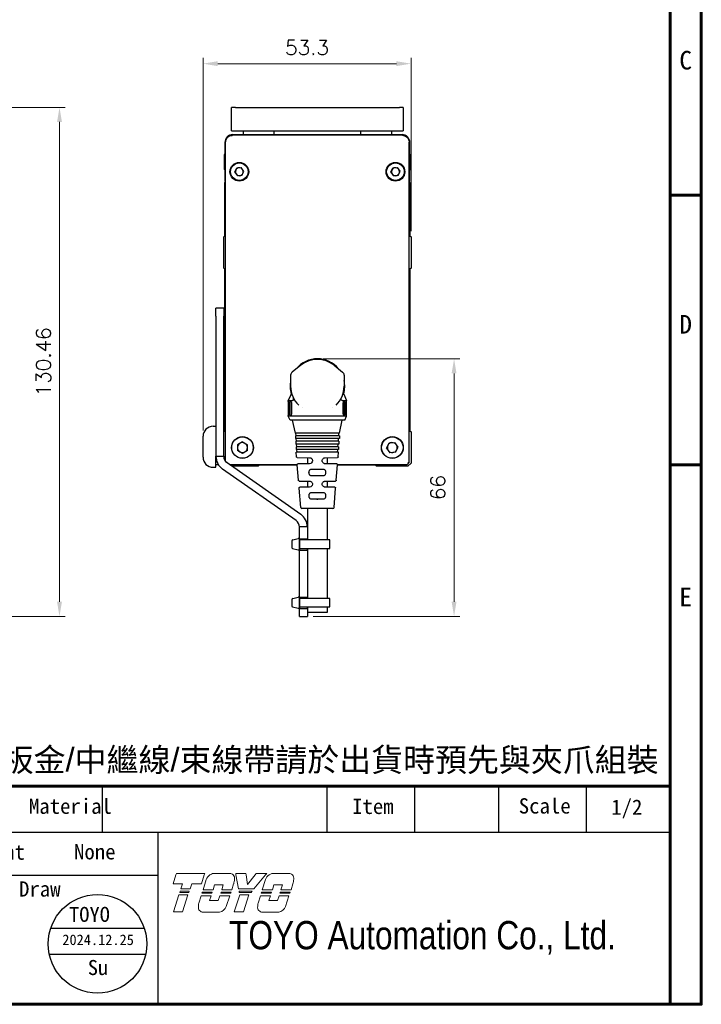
# Model space of a CAD drawing. Header units: inches. Extents: x 0 to 6721, y -3375 to 1330.
# Tile 169 of 198: x 5807 to 5981, y -878 to -626. Entities that reach past the tile are written whole.
import ezdxf
from ezdxf.enums import TextEntityAlignment as Align

# ---------------------------------------------------------------- set-up
doc = ezdxf.new("R2010")
doc.units = ezdxf.units.IN
doc.header["$MEASUREMENT"] = 0
doc.linetypes.add('SLD-實線', pattern=[0])
for name, color, linetype, lineweight in [('AM_0', 7, 'Continuous', 30), ('AM_5', 3, 'Continuous', 15), ('可見 (ISO)', 7, 'Continuous', 25)]:
    doc.layers.add(name, color=color, linetype=linetype, lineweight=lineweight)
doc.layers.add('BORDER', color=7, linetype='Continuous')
doc.layers.add('圖框', color=7, linetype='SLD-實線')
doc.styles.add('SEACAD_arial_ttf', font='arial.ttf', dxfattribs={"height": 0.2})
doc.styles.get("Standard").update_dxf_attribs({"font": 'arial.ttf'})
doc.styles.add('尺寸標註', font='romans.shx', dxfattribs={"bigfont": 'CHINESET.SHX'})
doc.styles.add('標題欄', font='txt')
doc.dimstyles.new('CNS1.5$0', dxfattribs={"dimtxt": 3.75, "dimasz": 3.75, "dimexe": 1.5, "dimexo": 1.5, "dimgap": 2.25, "dimtad": 1, "dimtoh": 1, "dimdsep": 46, "dimtxsty": '尺寸標註', "dimcen": 0, "dimclrd": 2, "dimclre": 2, "dimclrt": 1, "dimadec": 0, "dimazin": 2, "dimtp": 0.1, "dimtm": 0.1, "dimtfac": 0.71, "dimtmove": 0, "dimatfit": 0, "dimfxl": 0, "dimlwd": 13, "dimlwe": 13, "dimarcsym": 0})

# ---------------------------------------------------------------- blocks, each defined once
blk = doc.blocks.new('A4-英文圖框-橫式')
at = {"layer": 'BORDER', "color": 123, "linetype": 'Continuous', "lineweight": 60, "ltscale": 25.4}
for p, q in [((2549.79, 183.5), (2549.79, -95.06)), ((2549.79, 43.16), (2555.09, 43.16)), ((2549.79, -2.91), (2555.09, -2.91)), ((2151.7, -57.78), (2549.79, -57.78))]:
    blk.add_line(p, q, dxfattribs=at)
at = {"layer": 'BORDER', "color": 60, "linetype": 'Continuous', "ltscale": 25.4}
for p, q in [((2452.78, -65.63), (2452.78, -57.78)), ((2491.17, -65.63), (2491.17, -57.78)), ((2506.17, -65.63), (2506.17, -57.78)), ((2520.48, -65.63), (2520.48, -57.78)), ((2535.48, -65.63), (2535.48, -57.78)), ((2151.7, -65.63), (2549.79, -65.63)), ((2462.31, -95.06), (2462.31, -65.63)), ((2364.21, -72.99), (2462.31, -72.99)), ((2364.21, -95.06), (2549.79, -95.06))]:
    blk.add_line(p, q, dxfattribs=at)
at = {"layer": 'BORDER', "color": 123, "linetype": 'Continuous', "lineweight": 60, "ltscale": 25.4}
blk.add_lwpolyline([(2151.7, 188.79), (2555.09, 188.79), (2555.09, -95.06), (2151.7, -95.06)], close=True, dxfattribs=at)
at = {"layer": '可見 (ISO)', "lineweight": 5}
for p, q in [((2464.86, -74.45), (2465.34, -72.94)), ((2465.42, -72.7), (2465.34, -72.94)), ((2465.42, -72.7), (2470.26, -72.7)), ((2470.18, -72.94), (2469.69, -74.45)), ((2469.97, -75.48), (2470.53, -73.73)), ((2470.18, -72.94), (2470.26, -72.7)), ((2471.8, -72.7), (2474.55, -72.7)), ((2475.55, -72.7), (2475.59, -72.94)), ((2475.55, -72.7), (2477.31, -72.7)), ((2476.04, -75.35), (2475.59, -72.94)), ((2477.34, -72.94), (2477.31, -72.7)), ((2477.34, -72.94), (2477.59, -74.57)), ((2477.59, -74.57), (2478.86, -72.94)), ((2480.66, -72.94), (2478.67, -75.35)), ((2479.05, -72.7), (2478.86, -72.94)), ((2479.05, -72.7), (2480.86, -72.7)), ((2480.09, -75.48), (2480.65, -73.73)), ((2480.66, -72.94), (2480.86, -72.7)), ((2481.92, -72.7), (2484.68, -72.7)), ((2466.49, -74.45), (2464.86, -74.45)), ((2466.2, -75.35), (2466.49, -74.45)), ((2467.77, -75.35), (2466.2, -75.35)), ((2468.06, -74.45), (2467.77, -75.35)), ((2469.69, -74.45), (2468.06, -74.45)), ((2471.69, -75.48), (2469.97, -75.48)), ((2471.95, -74.66), (2471.69, -75.48)), ((2473.43, -74.66), (2471.95, -74.66)), ((2473.17, -75.48), (2473.43, -74.66)), ((2474.89, -75.48), (2473.17, -75.48)), ((2475.2, -74.5), (2474.89, -75.48)), ((2478.67, -75.35), (2476.04, -75.35)), ((2481.81, -75.48), (2480.09, -75.48)), ((2482.08, -74.66), (2481.81, -75.48)), ((2483.55, -74.66), (2482.08, -74.66)), ((2483.29, -75.48), (2483.55, -74.66)), ((2485.01, -75.48), (2483.29, -75.48)), ((2485.33, -74.5), (2485.01, -75.48)), ((2464.9, -79.28), (2465.84, -76.38)), ((2465.84, -76.38), (2467.4, -76.38)), ((2465.99, -75.96), (2466.06, -75.75)), ((2467.55, -75.96), (2465.99, -75.96)), ((2466.06, -75.75), (2467.62, -75.75)), ((2467.4, -76.38), (2466.47, -79.28)), ((2467.62, -75.75), (2467.55, -75.96)), ((2469.25, -77.77), (2469.66, -76.5)), ((2469.66, -76.5), (2471.36, -76.5)), ((2469.79, -76.08), (2469.86, -75.88)), ((2471.49, -76.08), (2469.79, -76.08)), ((2469.86, -75.88), (2471.56, -75.88)), ((2471.36, -76.5), (2471.09, -77.31)), ((2471.09, -77.31), (2472.57, -77.31)), ((2471.56, -75.88), (2471.49, -76.08)), ((2472.57, -77.31), (2472.83, -76.5)), ((2472.83, -76.5), (2474.53, -76.5)), ((2472.99, -76.08), (2473.06, -75.88)), ((2474.69, -76.08), (2472.99, -76.08)), ((2473.06, -75.88), (2474.76, -75.88)), ((2474.53, -76.5), (2473.94, -78.35)), ((2474.76, -75.88), (2474.69, -76.08)), ((2475.3, -79.28), (2476.23, -76.38)), ((2476.16, -75.96), (2476.12, -75.75)), ((2476.12, -75.75), (2478.35, -75.75)), ((2478.18, -75.96), (2476.16, -75.96)), ((2476.23, -76.38), (2477.8, -76.38)), ((2477.8, -76.38), (2476.87, -79.28)), ((2478.35, -75.75), (2478.18, -75.96)), ((2479.37, -77.77), (2479.78, -76.5)), ((2479.78, -76.5), (2481.48, -76.5)), ((2479.92, -76.08), (2479.98, -75.88)), ((2481.61, -76.08), (2479.92, -76.08)), ((2479.98, -75.88), (2481.68, -75.88)), ((2481.48, -76.5), (2481.22, -77.31)), ((2481.22, -77.31), (2482.69, -77.31)), ((2481.68, -75.88), (2481.61, -76.08)), ((2482.69, -77.31), (2482.95, -76.5)), ((2482.95, -76.5), (2484.65, -76.5)), ((2483.11, -76.08), (2483.18, -75.88)), ((2484.81, -76.08), (2483.11, -76.08)), ((2483.18, -75.88), (2484.88, -75.88)), ((2484.65, -76.5), (2484.06, -78.35)), ((2484.88, -75.88), (2484.81, -76.08)), ((2466.47, -79.28), (2464.9, -79.28)), ((2472.78, -79.33), (2470.03, -79.33)), ((2476.87, -79.28), (2475.3, -79.28)), ((2482.91, -79.33), (2480.15, -79.33))]:
    blk.add_line(p, q, dxfattribs=at)
for centre, radius, start, end in [((2471.99, -74.24), 1.55, 123.3001, 160.8894), ((2474.52, -73.55), 0.85, 349.7215, 45.5037), ((2469.75, -73.08), 5.64, 345.4024, 353.6243), ((2482.12, -74.24), 1.55, 123.3001, 160.8894), ((2484.64, -73.55), 0.85, 349.7215, 45.5037), ((2479.87, -73.08), 5.64, 345.4024, 353.6243), ((2470.02, -78.48), 0.85, 172.7215, 270.3361), ((2474.81, -78.7), 5.64, 170.4732, 176.6243), ((2472.48, -77.8), 1.55, 281.1769, 339.4117), ((2484.93, -78.7), 5.64, 170.4732, 176.6243), ((2480.15, -78.48), 0.85, 172.7215, 270.3361), ((2482.61, -77.8), 1.55, 281.1769, 339.4117)]:
    blk.add_arc(centre, radius, start, end, dxfattribs=at)
for points, knots in [([(2471.14, -72.94), (2471.22, -72.89), (2471.31, -72.84), (2471.53, -72.75), (2471.66, -72.72), (2471.8, -72.7)], [0.7632588, 0.7632588, 0.7632588, 0.7632588, 0.8183582, 0.8183582, 0.8969132, 0.8969132, 0.8969132, 0.8969132]), ([(2475.11, -72.94), (2475.04, -72.87), (2474.94, -72.81), (2474.75, -72.73), (2474.65, -72.71), (2474.55, -72.7)], [0.3846511, 0.3846511, 0.3846511, 0.3846511, 0.4469665, 0.4469665, 0.5029651, 0.5029651, 0.5029651, 0.5029651]), ([(2481.26, -72.94), (2481.34, -72.89), (2481.43, -72.84), (2481.65, -72.75), (2481.79, -72.72), (2481.92, -72.7)], [0.7632591, 0.7632591, 0.7632591, 0.7632591, 0.8183584, 0.8183584, 0.8969135, 0.8969135, 0.8969135, 0.8969135]), ([(2485.23, -72.94), (2485.16, -72.87), (2485.06, -72.81), (2484.87, -72.73), (2484.77, -72.71), (2484.68, -72.7)], [0.3846512, 0.3846512, 0.3846512, 0.3846512, 0.4469719, 0.4469719, 0.5029651, 0.5029651, 0.5029651, 0.5029651])]:
    blk.add_open_spline(points, degree=3, knots=knots, dxfattribs=at)
at = {"color": 3, "style": '標題欄'}
for s, p in [('C', (2551.33, 64.66)), ('D', (2551.33, 19.54)), ('E', (2551.33, -27.06))]:
    blk.add_text(s, height=3.18, dxfattribs=at).set_placement(p)
at = {"color": 60, "style": '標題欄'}
for s, p in [('C', (2551.33, 64.66)), ('D', (2551.33, 19.54)), ('E', (2551.33, -27.06))]:
    blk.add_text(s, height=3.18, dxfattribs=at).set_placement(p)
at = {"layer": 'BORDER', "color": 7, "linetype": 'Continuous', "ltscale": 25.4, "style": 'SEACAD_arial_ttf', "width": 0.8}
blk.add_text('TOYO Automation Co., Ltd.', height=4.8353, dxfattribs=at).set_placement((2474.42, -80.83), align=Align.TOP_LEFT)
at = {"layer": '圖框', "style": '標題欄'}
for s, height, p in [(' Material', 2.605, (2438.46, -59.91)), ('Item', 2.605, (2495.44, -59.94)), ('Scale', 2.605, (2523.91, -59.86)), ('Heat treatment', 2.6053, (2414.74, -67.75)), ('Draw', 2.605, (2438.54, -74.05))]:
    blk.add_text(s, height=height, dxfattribs=at).set_placement(p, align=Align.TOP_LEFT)
blk = doc.blocks.new('*D491')
at = {"layer": 'AM_5', "color": 2, "lineweight": 13}
for p, q in [((5700.76, -648.15), (5818.35, -648.15)), ((5816.85, -774.86), (5816.85, -651.9)), ((5779.83, -778.61), (5818.35, -778.61))]:
    blk.add_line(p, q, dxfattribs=at)
at = {"layer": 'AM_5', "color": 2}
for points in [[(5816.23, -651.9), (5817.48, -651.9), (5816.85, -648.15)], [(5816.23, -774.86), (5817.48, -774.86), (5816.85, -778.61)]]:
    blk.add_solid(points, dxfattribs=at)
at = {"layer": 'Defpoints', "color": 0}
for p in [(5699.26, -648.15), (5816.85, -648.15), (5778.33, -778.61)]:
    blk.add_point(p, dxfattribs=at)
at = {"layer": 'AM_5', "color": 1, "insert": (5812.73, -713.38), "char_height": 3.75, "attachment_point": 5, "rotation": 90, "style": '尺寸標註'}
blk.add_mtext('130.46', dxfattribs=at)
blk = doc.blocks.new('*D495')
at = {"layer": 'AM_5', "color": 2, "lineweight": 13}
for p, q in [((5853.64, -730.96), (5853.64, -635.46)), ((5906.94, -679.85), (5906.94, -635.46)), ((5903.19, -636.96), (5857.39, -636.96))]:
    blk.add_line(p, q, dxfattribs=at)
at = {"layer": 'AM_5', "color": 2}
for points in [[(5857.39, -636.33), (5857.39, -637.58), (5853.64, -636.96)], [(5903.19, -636.33), (5903.19, -637.58), (5906.94, -636.96)]]:
    blk.add_solid(points, dxfattribs=at)
at = {"layer": 'Defpoints', "color": 0}
for p in [(5853.64, -636.96), (5906.94, -681.35), (5853.64, -732.46)]:
    blk.add_point(p, dxfattribs=at)
at = {"layer": 'AM_5', "color": 1, "insert": (5880.29, -632.83), "char_height": 3.75, "attachment_point": 5, "style": '尺寸標註'}
blk.add_mtext('53.3', dxfattribs=at)
blk = doc.blocks.new('*D496')
at = {"layer": 'AM_5', "color": 2, "lineweight": 13}
for p, q in [((5884.44, -712.6), (5919.46, -712.6)), ((5917.96, -716.35), (5917.96, -774.86)), ((5881.86, -778.61), (5919.46, -778.61))]:
    blk.add_line(p, q, dxfattribs=at)
at = {"layer": 'AM_5', "color": 2}
for points in [[(5917.33, -716.35), (5918.58, -716.35), (5917.96, -712.6)], [(5917.33, -774.86), (5918.58, -774.86), (5917.96, -778.61)]]:
    blk.add_solid(points, dxfattribs=at)
at = {"layer": 'Defpoints', "color": 0}
for p in [(5882.94, -712.6), (5880.36, -778.61), (5917.96, -778.61)]:
    blk.add_point(p, dxfattribs=at)
at = {"layer": 'AM_5', "color": 1, "insert": (5913.83, -745.6), "char_height": 3.75, "attachment_point": 5, "rotation": 90, "style": '尺寸標註'}
blk.add_mtext('66', dxfattribs=at)

msp = doc.modelspace()

# ---------------------------------------------------------------- linework, layer by layer
for p, q in [((5876.364, -759.294), (5876.364, -760.894)), ((5876.605, -759), (5878.005, -758.655)), ((5878.364, -758.949), (5878.364, -761.239)), ((5876.58, -761.182), (5877.98, -761.527)), ((5876.364, -774.294), (5876.364, -775.894)), ((5876.605, -774), (5878.005, -773.655)), ((5878.364, -773.949), (5878.364, -776.239)), ((5876.58, -776.182), (5877.98, -776.527))]:
    msp.add_line(p, q)
at = {"color": 1}
for p, q in [((5814.624, -858.502), (5838.579, -858.502)), ((5814.243, -865.194), (5838.96, -865.194))]:
    msp.add_line(p, q, dxfattribs=at)
for points in [[(5878.364, -758.992), (5878.364, -761.196), (5886.094, -761.196), (5886.094, -758.992)], [(5878.364, -773.992), (5878.364, -776.196), (5886.094, -776.196), (5886.094, -773.992)]]:
    msp.add_lwpolyline(points, close=True)
msp.add_circle((5826.601, -862.541), 12.64, dxfattribs=at)
for centre, start, end in [((5876.664, -759.294), 101.30993, 180), ((5878.064, -758.949), 0, 101.30993), ((5876.664, -760.894), 180, 253.67936), ((5878.064, -761.239), 253.67936, 0), ((5876.664, -774.294), 101.30993, 180), ((5878.064, -773.949), 0, 101.30993), ((5876.664, -775.894), 180, 253.67936), ((5878.064, -776.239), 253.67936, 0)]:
    msp.add_arc(centre, 0.3, start, end)
at = {"layer": '可見 (ISO)'}
for p, q in [((5860.936, -654.148), (5860.936, -648.148)), ((5861.936, -648.148), (5860.936, -648.148)), ((5861.936, -648.148), (5903.936, -648.148)), ((5904.936, -648.148), (5903.936, -648.148)), ((5904.936, -648.148), (5904.936, -654.148)), ((5860.936, -654.148), (5861.936, -654.148)), ((5861.236, -655.148), (5904.636, -655.148)), ((5861.936, -654.148), (5903.936, -654.148)), ((5863.936, -654.148), (5863.936, -655.148)), ((5871.886, -655.148), (5871.886, -654.148)), ((5893.986, -654.148), (5893.986, -655.148)), ((5901.936, -654.148), (5901.936, -655.148)), ((5903.936, -654.148), (5904.936, -654.148)), ((5859.236, -657.148), (5859.236, -665.648)), ((5859.416, -738.865), (5859.416, -657.078)), ((5906.456, -739.169), (5906.456, -657.078)), ((5906.636, -665.648), (5906.636, -657.148)), ((5859.036, -660.248), (5859.036, -664.048)), ((5859.236, -660.248), (5859.036, -660.248)), ((5906.636, -660.248), (5906.836, -660.248)), ((5906.836, -664.048), (5906.836, -660.248)), ((5862.262, -663.679), (5863.439, -663.58)), ((5864.113, -664.55), (5863.439, -663.58)), ((5902.253, -663.685), (5903.429, -663.575)), ((5904.112, -664.538), (5903.429, -663.575)), ((5859.236, -664.048), (5859.036, -664.048)), ((5859.236, -665.648), (5859.236, -667.148)), ((5861.759, -664.747), (5862.262, -663.679)), ((5861.759, -664.747), (5862.433, -665.716)), ((5863.61, -665.618), (5862.433, -665.716)), ((5863.61, -665.618), (5864.113, -664.55)), ((5901.76, -664.758), (5902.253, -663.685)), ((5901.76, -664.758), (5902.443, -665.721)), ((5903.619, -665.611), (5902.443, -665.721)), ((5903.619, -665.611), (5904.112, -664.538)), ((5905.636, -665.179), (5905.636, -665.179)), ((5905.636, -665.179), (5905.636, -665.179)), ((5906.636, -664.048), (5906.836, -664.048)), ((5906.636, -667.148), (5906.636, -665.648)), ((5859.416, -667.148), (5859.236, -667.148)), ((5859.236, -667.448), (5859.416, -667.269)), ((5859.236, -681.048), (5859.236, -667.448)), ((5904.061, -666.898), (5904.061, -666.898)), ((5906.636, -667.148), (5906.456, -667.148)), ((5906.456, -667.269), (5906.636, -667.448)), ((5906.636, -667.448), (5906.636, -681.048)), ((5858.936, -681.348), (5859.236, -681.048)), ((5906.636, -681.048), (5906.936, -681.348)), ((5858.936, -689.348), (5858.936, -681.348)), ((5906.936, -681.348), (5906.936, -689.348)), ((5859.236, -689.648), (5858.936, -689.348)), ((5859.236, -731.026), (5859.236, -689.648)), ((5906.936, -689.348), (5906.636, -689.648)), ((5906.636, -689.648), (5906.636, -731.026)), ((5856.936, -701.648), (5856.936, -699.648)), ((5858.936, -699.648), (5856.936, -699.648)), ((5858.936, -699.648), (5858.936, -701.648)), ((5856.936, -701.648), (5856.936, -737.566)), ((5858.936, -737.566), (5858.936, -701.648)), ((5878.667, -714.241), (5876.463, -715.998)), ((5887.205, -714.241), (5889.409, -715.998)), ((5876.086, -716.78), (5876.086, -719.598)), ((5889.786, -716.78), (5889.786, -719.598)), ((5876.176, -721.7), (5875.436, -723.298)), ((5889.696, -721.7), (5890.436, -723.298)), ((5875.436, -723.298), (5876.574, -723.298)), ((5875.436, -723.498), (5875.436, -723.298)), ((5875.453, -723.998), (5875.453, -726.598)), ((5875.865, -726.598), (5875.865, -723.998)), ((5876.184, -723.998), (5876.184, -726.598)), ((5876.303, -723.998), (5876.303, -726.598)), ((5877.171, -723.298), (5877.171, -723.298)), ((5888.701, -723.298), (5888.701, -723.298)), ((5889.298, -723.298), (5890.436, -723.298)), ((5889.569, -726.598), (5889.569, -723.998)), ((5889.688, -723.998), (5889.688, -726.598)), ((5890.007, -723.998), (5890.007, -726.598)), ((5890.419, -726.598), (5890.419, -723.998)), ((5890.436, -723.498), (5890.436, -723.298)), ((5879.141, -725.193), (5879.141, -725.193)), ((5886.731, -725.193), (5886.731, -725.193)), ((5875.436, -727.298), (5875.436, -727.098)), ((5890.436, -727.298), (5875.436, -727.298)), ((5875.936, -728.298), (5875.436, -727.298)), ((5889.936, -728.298), (5875.936, -728.298)), ((5877.311, -731.638), (5876.561, -728.298)), ((5888.561, -731.638), (5889.311, -728.298)), ((5889.936, -728.298), (5890.436, -727.298)), ((5890.436, -727.298), (5890.436, -727.098)), ((5856.196, -729.898), (5856.936, -729.898)), ((5858.936, -731.326), (5859.236, -731.026)), ((5888.561, -731.638), (5877.311, -731.638)), ((5877.46, -732.338), (5877.411, -731.638)), ((5888.412, -732.338), (5888.461, -731.638)), ((5906.636, -731.026), (5906.936, -731.326)), ((5906.936, -731.326), (5906.936, -739.326)), ((5853.636, -737.838), (5853.636, -732.458)), ((5863.736, -733.87), (5862.456, -734.609)), ((5863.736, -733.87), (5865.016, -734.609)), ((5888.561, -732.338), (5877.311, -732.338)), ((5877.311, -732.338), (5877.311, -733.038)), ((5888.561, -733.038), (5877.311, -733.038)), ((5888.436, -733.738), (5877.436, -733.738)), ((5877.436, -733.738), (5877.436, -734.438)), ((5877.558, -733.738), (5877.509, -733.038)), ((5888.314, -733.738), (5888.363, -733.038)), ((5888.436, -733.738), (5888.436, -734.438)), ((5888.561, -732.338), (5888.561, -733.038)), ((5900.663, -735.466), (5901.297, -734.131)), ((5901.297, -734.131), (5902.77, -734.013)), ((5901.732, -732.441), (5901.732, -732.441)), ((5903.609, -735.23), (5902.77, -734.013)), ((5862.456, -734.609), (5862.456, -736.087)), ((5863.736, -736.826), (5862.456, -736.087)), ((5865.016, -736.087), (5863.736, -736.826)), ((5865.016, -736.087), (5865.016, -734.609)), ((5888.436, -734.438), (5877.436, -734.438)), ((5888.386, -735.138), (5877.486, -735.138)), ((5877.486, -735.138), (5877.486, -735.838)), ((5888.386, -735.838), (5877.486, -735.838)), ((5888.386, -736.538), (5877.486, -736.538)), ((5877.585, -737.725), (5877.486, -736.538)), ((5877.656, -735.138), (5877.607, -734.438)), ((5877.754, -736.538), (5877.705, -735.838)), ((5888.118, -736.538), (5888.167, -735.838)), ((5888.216, -735.138), (5888.265, -734.438)), ((5888.287, -737.725), (5888.386, -736.538)), ((5888.386, -735.138), (5888.386, -735.838)), ((5899.211, -734.944), (5899.211, -734.944)), ((5900.663, -735.466), (5901.501, -736.683)), ((5902.975, -736.565), (5901.501, -736.683)), ((5902.975, -736.565), (5903.609, -735.23)), ((5856.936, -737.648), (5856.936, -737.566)), ((5856.936, -737.566), (5858.936, -737.566)), ((5856.936, -739.648), (5856.936, -737.648)), ((5856.936, -737.648), (5856.937, -737.648)), ((5859.789, -739.204), (5878.658, -752.417)), ((5877.781, -737.908), (5880.946, -737.952)), ((5880.436, -737.945), (5880.436, -739.493)), ((5881.686, -738.702), (5881.686, -738.736)), ((5884.186, -738.736), (5884.186, -738.702)), ((5884.926, -737.952), (5888.091, -737.908)), ((5885.436, -737.945), (5885.436, -739.493)), ((5906.936, -739.326), (5906.114, -740.148)), ((5856.196, -740.398), (5856.936, -740.398)), ((5856.936, -739.648), (5857.521, -739.648)), ((5856.936, -740.398), (5856.936, -739.648)), ((5877.511, -754.055), (5858.642, -740.843)), ((5867.758, -740.148), (5861.137, -740.148)), ((5868.058, -739.848), (5867.758, -740.148)), ((5877.761, -739.848), (5868.058, -739.848)), ((5878.085, -743.732), (5877.753, -739.744)), ((5880.946, -739.486), (5877.949, -739.528)), ((5880.754, -741.763), (5880.754, -741.682)), ((5882.936, -740.754), (5882.936, -740.937)), ((5882.936, -740.937), (5882.936, -740.958)), ((5887.923, -739.528), (5884.926, -739.486)), ((5885.118, -741.756), (5885.118, -741.682)), ((5887.787, -743.732), (5888.119, -739.744)), ((5897.814, -739.848), (5888.111, -739.848)), ((5898.114, -740.148), (5897.814, -739.848)), ((5906.114, -740.148), (5898.114, -740.148)), ((5878.281, -743.915), (5880.946, -743.952)), ((5880.436, -743.945), (5880.436, -745.493)), ((5882.936, -742.499), (5882.936, -742.48)), ((5884.926, -743.952), (5887.591, -743.915)), ((5885.436, -743.945), (5885.436, -745.493)), ((5878.663, -750.684), (5878.251, -745.737)), ((5880.946, -745.486), (5878.448, -745.521)), ((5881.686, -744.702), (5881.686, -744.736)), ((5882.936, -746.758), (5882.936, -746.942)), ((5884.186, -744.736), (5884.186, -744.702)), ((5887.424, -745.521), (5884.926, -745.486)), ((5887.209, -750.684), (5887.62, -745.737)), ((5880.754, -747.756), (5880.754, -747.682)), ((5882.936, -746.942), (5882.936, -746.958)), ((5882.936, -748.495), (5882.936, -748.48)), ((5882.936, -748.712), (5882.936, -748.495)), ((5885.118, -747.756), (5885.118, -747.682)), ((5886.91, -750.959), (5878.962, -750.959)), ((5880.436, -750.959), (5880.436, -758.992)), ((5885.436, -750.959), (5885.436, -758.992)), ((5880.364, -755.693), (5878.364, -755.693)), ((5878.364, -758.393), (5878.364, -755.693)), ((5880.364, -755.693), (5880.364, -758.393)), ((5878.364, -758.693), (5878.364, -758.393)), ((5878.364, -758.693), (5880.364, -758.693)), ((5878.364, -758.693), (5878.364, -758.993)), ((5878.364, -761.294), (5878.364, -758.894)), ((5878.364, -761.393), (5878.364, -758.993)), ((5880.364, -758.393), (5880.364, -758.693)), ((5880.364, -758.993), (5880.364, -758.693)), ((5878.364, -761.393), (5878.364, -761.693)), ((5878.364, -761.993), (5878.364, -761.693)), ((5880.364, -761.693), (5878.364, -761.693)), ((5878.364, -773.393), (5878.364, -761.993)), ((5880.364, -761.196), (5880.364, -761.393)), ((5880.364, -761.693), (5880.364, -761.393)), ((5880.364, -761.693), (5880.364, -761.993)), ((5880.364, -761.993), (5880.364, -773.393)), ((5880.436, -761.196), (5880.436, -773.992)), ((5885.436, -761.196), (5885.436, -773.992)), ((5878.364, -773.693), (5878.364, -773.393)), ((5878.364, -773.693), (5880.364, -773.693)), ((5878.364, -773.693), (5878.364, -773.993)), ((5878.364, -776.294), (5878.364, -773.894)), ((5878.364, -776.393), (5878.364, -773.993)), ((5880.364, -773.393), (5880.364, -773.693)), ((5880.364, -773.993), (5880.364, -773.693)), ((5878.364, -776.393), (5878.364, -776.693)), ((5878.364, -776.993), (5878.364, -776.693)), ((5880.364, -776.693), (5878.364, -776.693)), ((5878.364, -777.611), (5878.364, -776.993)), ((5880.364, -776.196), (5880.364, -776.393)), ((5880.364, -776.693), (5880.364, -776.393)), ((5880.364, -776.693), (5880.364, -776.993)), ((5880.364, -776.993), (5880.364, -777.611)), ((5880.436, -776.196), (5880.436, -777.598)), ((5885.436, -776.196), (5885.436, -777.598)), ((5878.364, -778.611), (5878.364, -777.611)), ((5878.364, -778.611), (5880.364, -778.611)), ((5880.364, -777.611), (5880.364, -778.611)), ((5885.436, -777.598), (5880.436, -777.598))]:
    msp.add_line(p, q, dxfattribs=at)
for centre, radius in [((5862.936, -664.648), 2.4), ((5862.936, -664.648), 2.25), ((5902.936, -664.648), 2.4), ((5902.936, -664.648), 2.25), ((5863.736, -735.348), 2.8), ((5863.736, -735.348), 2.75), ((5902.136, -735.348), 2.8), ((5902.136, -735.348), 2.75)]:
    msp.add_circle(centre, radius, dxfattribs=at)
for centre, radius, start, end in [((5861.236, -657.148), 2, 90, 180), ((5904.636, -657.148), 2, 0, 90), ((5862.936, -664.648), 1.023, 94.78831, 154.78831), ((5862.936, -664.648), 1.023, 34.78831, 94.78831), ((5902.936, -664.648), 1.023, 95.33838, 155.33838), ((5902.936, -664.648), 1.023, 35.33838, 95.33838), ((5862.936, -664.648), 1.023, 154.78831, 214.78831), ((5862.936, -664.648), 1.023, 214.78831, 274.78831), ((5862.936, -664.648), 1.023, 274.78831, 334.78831), ((5862.936, -664.648), 1.023, 334.78831, 34.78831), ((5902.936, -664.648), 1.023, 155.33838, 215.33838), ((5902.936, -664.648), 1.023, 215.33838, 275.33838), ((5902.936, -664.648), 1.023, 275.33838, 335.33838), ((5902.936, -664.648), 1.023, 335.33838, 35.33838), ((5863.936, -670.148), 3.25, 87.18087, 87.18134), ((5882.936, -719.598), 7, 39.56242, 140.43758), ((5882.936, -719.598), 6.85, 51.44505, 128.55495), ((5877.086, -716.78), 1, 128.55495, 180), ((5888.786, -716.78), 1, 0, 51.44505), ((5882.936, -719.598), 7, 168.11736, 196.44361), ((5882.936, -719.598), 7, 343.55747, 11.88264), ((5882.936, -719.598), 6.85, 180, 225.75438), ((5882.936, -719.598), 6.85, 314.24562, 0), ((5856.196, -732.458), 2.56, 90, 180), ((5863.736, -735.348), 1.28, 120, 180), ((5863.736, -735.348), 1.28, 60, 120), ((5863.736, -735.348), 1.28, 0, 60), ((5902.136, -735.348), 1.28, 94.57725, 154.57725), ((5902.136, -735.348), 1.28, 34.57725, 94.57725), ((5863.736, -735.348), 1.28, 180, 240), ((5863.736, -735.348), 1.28, 240, 300), ((5863.736, -735.348), 1.28, 300, 0), ((5902.136, -735.348), 1.28, 154.57725, 214.57725), ((5902.136, -735.348), 1.28, 214.57725, 274.57725), ((5902.136, -735.348), 1.28, 274.57725, 334.57725), ((5902.136, -735.348), 1.28, 334.57725, 34.57725), ((5856.196, -737.838), 2.56, 180, 270), ((5860.936, -737.566), 4, 180, 235), ((5860.936, -737.566), 2, 180, 235), ((5878.962, -750.659), 0.3, 184.7568, 270), ((5886.91, -750.659), 0.3, 270, 355.2432), ((5876.364, -755.693), 2, 0, 55), ((5876.364, -755.693), 4, 0, 55)]:
    msp.add_arc(centre, radius, start, end, dxfattribs=at)
for centre, major_axis, ratio, start_param, end_param in [((5861.16, -655.822), (-0.002, 0.5), 0.2392963, 6.2652097, 6.2831854), ((5880.363, -656.495), (-79.567, -0.039), 0.0153068, 4.6800434, 4.9561374), ((5885.509, -656.495), (-79.567, 0.039), 0.0153068, 4.4686406, 4.7447346), ((5904.712, -655.822), (0.002, 0.5), 0.2392963, 0, 0.0179756), ((5859.916, -739.169), (-0.496, -0.492), 0.1294503, 4.8405104, 4.8832193), ((5905.956, -739.169), (-0.496, 0.492), 0.1294503, 4.1659398, 4.5842676), ((5905.956, -739.669), (0.5, 0.5), 0.0174471, 5.3687937, 6.265724), ((5882.936, -738.132), (-90.987, 0), 0.0174524, 1.3211355, 1.5137941), ((5882.936, -740.98), (2.5, -0.035), 0.0087257, 1.5707818, 2.2327913), ((5882.936, -740.98), (2.5, 0.035), 0.0087257, 0.9088014, 1.5708108), ((5882.936, -738.132), (-90.987, 0), 0.0174524, 1.6277987, 1.826584), ((5882.936, -742.458), (-2.5, -0.044), 0.0087242, 0.9086288, 1.570644), ((5882.936, -742.458), (-2.5, 0.035), 0.0087257, 1.5707818, 2.2327913), ((5882.936, -746.98), (2.5, -0.035), 0.0087257, 1.5707818, 2.2327913), ((5882.936, -748.458), (-2.5, -0.035), 0.0087257, 0.9088014, 1.5708108), ((5882.936, -746.98), (2.5, 0.035), 0.0087257, 0.9088014, 1.5708108), ((5882.936, -748.458), (-2.5, 0.035), 0.0087257, 1.5707818, 2.2327913)]:
    msp.add_ellipse(centre, major_axis=major_axis, ratio=ratio, start_param=start_param, end_param=end_param, dxfattribs=at)
for points, knots in [([(5859.416, -657.078), (5859.416, -656.894), (5859.445, -656.709), (5859.559, -656.356), (5859.647, -656.185), (5859.813, -655.96), (5859.875, -655.889), (5860.078, -655.689), (5860.24, -655.576), (5860.585, -655.411), (5860.773, -655.357), (5861.027, -655.327), (5861.093, -655.323), (5861.158, -655.322)], [0, 0, 0, 0, 0.05494269, 0.05494269, 0.11138745, 0.11138745, 0.13943368, 0.13943368, 0.19774962, 0.19774962, 0.25582216, 0.25582216, 0.27565889, 0.27565889, 0.27565889, 0.27565889]), ([(5904.714, -655.322), (5904.904, -655.323), (5905.097, -655.356), (5905.458, -655.481), (5905.631, -655.575), (5905.934, -655.812), (5906.067, -655.957), (5906.276, -656.278), (5906.355, -656.458), (5906.438, -656.785), (5906.456, -656.932), (5906.456, -657.078)], [0, 0, 0, 0, 0.05790911, 0.05790911, 0.11627923, 0.11627923, 0.17432168, 0.17432168, 0.23175899, 0.23175899, 0.27554134, 0.27554134, 0.27554134, 0.27554134]), ([(5876.176, -721.7), (5876.221, -721.602), (5876.251, -721.496), (5876.268, -721.335), (5876.27, -721.281), (5876.265, -721.2), (5876.263, -721.173), (5876.258, -721.136), (5876.256, -721.126), (5876.254, -721.109), (5876.252, -721.101), (5876.25, -721.092), (5876.25, -721.09), (5876.249, -721.087), (5876.249, -721.086), (5876.249, -721.083), (5876.249, -721.082), (5876.248, -721.081), (5876.248, -721.08), (5876.247, -721.077), (5876.247, -721.076), (5876.247, -721.075), (5876.247, -721.075), (5876.247, -721.075)], [0, 0, 0, 0, 0.032385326, 0.032385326, 0.048482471, 0.048482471, 0.05661557, 0.05661557, 0.059663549, 0.059663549, 0.061951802, 0.061951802, 0.062566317, 0.062566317, 0.062967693, 0.062967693, 0.063371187, 0.063371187, 0.063774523, 0.063774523, 0.065416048, 0.065416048, 0.066410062, 0.066410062, 0.066410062, 0.066410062]), ([(5876.247, -721.073), (5876.247, -721.073), (5876.247, -721.074), (5876.248, -721.078), (5876.25, -721.086), (5876.252, -721.1)], [0.074695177, 0.074695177, 0.074695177, 0.074695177, 0.086204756, 0.086204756, 0.126105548, 0.126105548, 0.126105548, 0.126105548]), ([(5889.625, -721.075), (5889.625, -721.075), (5889.625, -721.075), (5889.625, -721.074), (5889.625, -721.074), (5889.625, -721.074), (5889.625, -721.073), (5889.625, -721.073), (5889.626, -721.072), (5889.626, -721.071), (5889.626, -721.07), (5889.626, -721.068), (5889.626, -721.068), (5889.626, -721.068), (5889.627, -721.068), (5889.626, -721.069), (5889.626, -721.069), (5889.626, -721.07), (5889.626, -721.071), (5889.626, -721.071), (5889.626, -721.072), (5889.626, -721.072), (5889.625, -721.073), (5889.625, -721.074), (5889.625, -721.076), (5889.623, -721.084), (5889.622, -721.09), (5889.619, -721.107), (5889.617, -721.117), (5889.612, -721.148), (5889.61, -721.169), (5889.604, -721.231), (5889.603, -721.272), (5889.609, -721.445), (5889.64, -721.58), (5889.696, -721.7)], [0, 0, 0, 0, 0.000292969, 0.000292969, 0.001269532, 0.001269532, 0.00322266, 0.00322266, 0.007128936, 0.007128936, 0.014941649, 0.014941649, 0.025539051, 0.025539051, 0.030589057, 0.030589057, 0.031581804, 0.031581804, 0.031829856, 0.031829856, 0.031952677, 0.031952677, 0.032075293, 0.032075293, 0.032567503, 0.032567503, 0.034521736, 0.034521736, 0.037656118, 0.037656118, 0.043904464, 0.043904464, 0.056226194, 0.056226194, 0.096055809, 0.096055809, 0.096055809, 0.096055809]), ([(5875.436, -723.498), (5875.436, -723.498), (5875.437, -723.511), (5875.44, -723.562), (5875.442, -723.6), (5875.446, -723.689), (5875.449, -723.745), (5875.452, -723.868), (5875.453, -723.935), (5875.453, -723.998)], [0.226083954, 0.226083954, 0.226083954, 0.226083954, 0.244924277, 0.244924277, 0.2637646, 0.2637646, 0.282604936, 0.282604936, 0.301445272, 0.301445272, 0.301445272, 0.301445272]), ([(5875.865, -723.998), (5875.865, -723.936), (5875.869, -723.869), (5875.887, -723.748), (5875.901, -723.693), (5875.934, -723.603), (5875.956, -723.563), (5876.007, -723.511), (5876.035, -723.498), (5876.09, -723.498), (5876.121, -723.511), (5876.18, -723.564), (5876.208, -723.604), (5876.252, -723.695), (5876.27, -723.749), (5876.296, -723.869), (5876.303, -723.936), (5876.303, -723.998)], [0.15772076, 0.15772076, 0.15772076, 0.15772076, 0.17645465, 0.17645465, 0.19518854, 0.19518854, 0.21559516, 0.21559516, 0.23600179, 0.23600179, 0.25692467, 0.25692467, 0.27784756, 0.27784756, 0.29664454, 0.29664454, 0.31544152, 0.31544152, 0.31544152, 0.31544152]), ([(5876.235, -723.659), (5876.219, -723.701), (5876.207, -723.752), (5876.189, -723.87), (5876.184, -723.936), (5876.184, -723.998)], [0.12226327, 0.12226327, 0.12226327, 0.12226327, 0.139703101, 0.139703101, 0.158427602, 0.158427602, 0.158427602, 0.158427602]), ([(5876.772, -723.178), (5876.76, -723.202), (5876.746, -723.221), (5876.715, -723.254), (5876.697, -723.266), (5876.644, -723.292), (5876.608, -723.298), (5876.574, -723.298)], [0.000001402, 0.000001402, 0.000001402, 0.000001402, 0.00932853, 0.00932853, 0.019592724, 0.019592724, 0.03886697, 0.03886697, 0.03886697, 0.03886697]), ([(5876.772, -723.178), (5876.818, -723.082), (5876.844, -722.986), (5876.851, -722.812), (5876.838, -722.735), (5876.805, -722.655), (5876.801, -722.644), (5876.796, -722.635)], [0.000001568, 0.000001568, 0.000001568, 0.000001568, 0.037733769, 0.037733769, 0.070683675, 0.070683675, 0.075426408, 0.075426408, 0.075426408, 0.075426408]), ([(5889.1, -723.178), (5889.054, -723.082), (5889.028, -722.986), (5889.02, -722.812), (5889.034, -722.735), (5889.067, -722.654), (5889.071, -722.644), (5889.076, -722.635)], [-0.070670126, -0.070670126, -0.070670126, -0.070670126, -0.032952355, -0.032952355, 0, 0, 0.004719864, 0.004719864, 0.004719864, 0.004719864]), ([(5889.298, -723.298), (5889.264, -723.298), (5889.228, -723.293), (5889.175, -723.266), (5889.157, -723.254), (5889.126, -723.221), (5889.112, -723.202), (5889.1, -723.178)], [0.000003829, 0.000003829, 0.000003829, 0.000003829, 0.019270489, 0.019270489, 0.029540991, 0.029540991, 0.038873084, 0.038873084, 0.038873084, 0.038873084]), ([(5889.569, -723.998), (5889.569, -723.936), (5889.576, -723.869), (5889.601, -723.749), (5889.62, -723.695), (5889.664, -723.604), (5889.692, -723.564), (5889.751, -723.511), (5889.782, -723.498), (5889.837, -723.498), (5889.865, -723.511), (5889.916, -723.563), (5889.938, -723.603), (5889.971, -723.693), (5889.985, -723.748), (5890.003, -723.869), (5890.007, -723.936), (5890.007, -723.998)], [0.15772076, 0.15772076, 0.15772076, 0.15772076, 0.17651774, 0.17651774, 0.19531472, 0.19531472, 0.2162376, 0.2162376, 0.23716049, 0.23716049, 0.25756711, 0.25756711, 0.27797373, 0.27797373, 0.29670763, 0.29670763, 0.31544152, 0.31544152, 0.31544152, 0.31544152]), ([(5889.688, -723.998), (5889.688, -723.936), (5889.683, -723.87), (5889.665, -723.752), (5889.653, -723.701), (5889.637, -723.659)], [0, 0, 0, 0, 0.018724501, 0.018724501, 0.036164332, 0.036164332, 0.036164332, 0.036164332]), ([(5890.419, -723.998), (5890.419, -723.935), (5890.42, -723.868), (5890.423, -723.745), (5890.426, -723.689), (5890.43, -723.6), (5890.432, -723.562), (5890.435, -723.511), (5890.436, -723.498), (5890.436, -723.498)], [0.150722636, 0.150722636, 0.150722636, 0.150722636, 0.169562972, 0.169562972, 0.188403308, 0.188403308, 0.207243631, 0.207243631, 0.226083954, 0.226083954, 0.226083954, 0.226083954]), ([(5875.453, -726.598), (5875.453, -726.661), (5875.452, -726.728), (5875.449, -726.851), (5875.446, -726.907), (5875.442, -726.996), (5875.44, -727.035), (5875.437, -727.086), (5875.436, -727.098), (5875.436, -727.098)], [0, 0, 0, 0, 0.018840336, 0.018840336, 0.037680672, 0.037680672, 0.056520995, 0.056520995, 0.075361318, 0.075361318, 0.075361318, 0.075361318]), ([(5876.303, -726.598), (5876.303, -726.663), (5876.296, -726.731), (5876.269, -726.854), (5876.249, -726.909), (5876.205, -726.997), (5876.177, -727.035), (5876.119, -727.086), (5876.089, -727.098), (5876.035, -727.098), (5876.008, -727.086), (5875.958, -727.036), (5875.936, -726.997), (5875.902, -726.908), (5875.888, -726.853), (5875.869, -726.729), (5875.865, -726.662), (5875.865, -726.598)], [0, 0, 0, 0, 0.01933817, 0.01933817, 0.03867634, 0.03867634, 0.05906106, 0.05906106, 0.07944578, 0.07944578, 0.0994875, 0.0994875, 0.11952922, 0.11952922, 0.13862872, 0.13862872, 0.15772823, 0.15772823, 0.15772823, 0.15772823]), ([(5876.184, -726.598), (5876.184, -726.662), (5876.189, -726.73), (5876.207, -726.846), (5876.22, -726.896), (5876.235, -726.937)], [0.158427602, 0.158427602, 0.158427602, 0.158427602, 0.177552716, 0.177552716, 0.194605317, 0.194605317, 0.194605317, 0.194605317]), ([(5890.007, -726.598), (5890.007, -726.662), (5890.003, -726.729), (5889.984, -726.853), (5889.97, -726.908), (5889.936, -726.997), (5889.914, -727.036), (5889.864, -727.086), (5889.837, -727.098), (5889.783, -727.098), (5889.753, -727.086), (5889.695, -727.035), (5889.667, -726.997), (5889.623, -726.909), (5889.603, -726.854), (5889.576, -726.731), (5889.569, -726.663), (5889.569, -726.598)], [0, 0, 0, 0, 0.01909951, 0.01909951, 0.03819901, 0.03819901, 0.05824073, 0.05824073, 0.07828245, 0.07828245, 0.09866717, 0.09866717, 0.11905189, 0.11905189, 0.13839006, 0.13839006, 0.15772823, 0.15772823, 0.15772823, 0.15772823]), ([(5889.637, -726.937), (5889.652, -726.896), (5889.665, -726.846), (5889.683, -726.73), (5889.688, -726.662), (5889.688, -726.598)], [0.280686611, 0.280686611, 0.280686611, 0.280686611, 0.297739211, 0.297739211, 0.316864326, 0.316864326, 0.316864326, 0.316864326]), ([(5890.436, -727.098), (5890.436, -727.098), (5890.435, -727.086), (5890.432, -727.035), (5890.43, -726.996), (5890.426, -726.907), (5890.423, -726.851), (5890.42, -726.728), (5890.419, -726.661), (5890.419, -726.598)], [0.075361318, 0.075361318, 0.075361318, 0.075361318, 0.094201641, 0.094201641, 0.113041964, 0.113041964, 0.1318823, 0.1318823, 0.150722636, 0.150722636, 0.150722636, 0.150722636]), ([(5877.781, -737.908), (5877.774, -737.908), (5877.767, -737.907), (5877.752, -737.906), (5877.745, -737.904), (5877.725, -737.899), (5877.711, -737.895), (5877.675, -737.878), (5877.653, -737.861), (5877.617, -737.822), (5877.603, -737.798), (5877.589, -737.757), (5877.586, -737.741), (5877.585, -737.725)], [0, 0, 0, 0, 0.002187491, 0.002187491, 0.004348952, 0.004348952, 0.008496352, 0.008496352, 0.016462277, 0.016462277, 0.024428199, 0.024428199, 0.029346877, 0.029346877, 0.029346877, 0.029346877]), ([(5880.946, -737.952), (5881.038, -737.953), (5881.133, -737.972), (5881.221, -738.008), (5881.309, -738.045), (5881.393, -738.099), (5881.462, -738.168), (5881.532, -738.237), (5881.589, -738.321), (5881.628, -738.412), (5881.666, -738.504), (5881.686, -738.603), (5881.686, -738.702)], [0, 0, 0, 0, 0.25, 0.25, 0.25, 0.5, 0.5, 0.5, 0.75, 0.75, 0.75, 1, 1, 1, 1]), ([(5881.686, -738.736), (5881.686, -738.94), (5881.601, -739.135), (5881.32, -739.409), (5881.132, -739.483), (5880.946, -739.486)], [0, 0, 0, 0, 0.5, 0.5, 1, 1, 1, 1]), ([(5884.186, -738.702), (5884.186, -738.603), (5884.206, -738.503), (5884.245, -738.411), (5884.283, -738.32), (5884.34, -738.236), (5884.41, -738.167), (5884.48, -738.099), (5884.563, -738.044), (5884.652, -738.008), (5884.74, -737.972), (5884.834, -737.953), (5884.926, -737.952)], [0, 0, 0, 0, 0.25, 0.25, 0.25, 0.5, 0.5, 0.5, 0.75, 0.75, 0.75, 1, 1, 1, 1]), ([(5884.926, -739.486), (5884.833, -739.485), (5884.738, -739.466), (5884.651, -739.43), (5884.563, -739.394), (5884.48, -739.34), (5884.411, -739.271), (5884.341, -739.203), (5884.284, -739.12), (5884.245, -739.028), (5884.207, -738.937), (5884.186, -738.836), (5884.186, -738.736)], [0, 0, 0, 0, 0.25, 0.25, 0.25, 0.5, 0.5, 0.5, 0.75, 0.75, 0.75, 1, 1, 1, 1]), ([(5888.287, -737.725), (5888.285, -737.746), (5888.28, -737.767), (5888.263, -737.807), (5888.251, -737.826), (5888.222, -737.858), (5888.205, -737.872), (5888.167, -737.893), (5888.146, -737.901), (5888.114, -737.907), (5888.102, -737.908), (5888.091, -737.908)], [0, 0, 0, 0, 0.006422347, 0.006422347, 0.012926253, 0.012926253, 0.019427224, 0.019427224, 0.0259283, 0.0259283, 0.029357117, 0.029357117, 0.029357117, 0.029357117]), ([(5877.753, -739.744), (5877.751, -739.723), (5877.753, -739.701), (5877.763, -739.659), (5877.772, -739.639), (5877.795, -739.602), (5877.81, -739.586), (5877.843, -739.558), (5877.863, -739.547), (5877.894, -739.536), (5877.904, -739.533), (5877.926, -739.529), (5877.938, -739.528), (5877.949, -739.528)], [0, 0, 0, 0, 0.006414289, 0.006414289, 0.012918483, 0.012918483, 0.019419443, 0.019419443, 0.02592052, 0.02592052, 0.029248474, 0.029248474, 0.032674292, 0.032674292, 0.032674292, 0.032674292]), ([(5881.399, -740.941), (5881.265, -740.941), (5881.122, -740.967), (5880.968, -741.066), (5880.912, -741.121), (5880.836, -741.242), (5880.804, -741.32), (5880.763, -741.495), (5880.754, -741.591), (5880.754, -741.682)], [0.44729914, 0.44729914, 0.44729914, 0.44729914, 0.49805114, 0.49805114, 0.52499224, 0.52499224, 0.55231364, 0.55231364, 0.57963504, 0.57963504, 0.57963504, 0.57963504]), ([(5880.754, -741.763), (5880.754, -741.854), (5880.763, -741.95), (5880.804, -742.125), (5880.836, -742.203), (5880.912, -742.323), (5880.967, -742.379), (5881.121, -742.478), (5881.265, -742.503), (5881.399, -742.502)], [0.57965845, 0.57965845, 0.57965845, 0.57965845, 0.60690808, 0.60690808, 0.63415772, 0.63415772, 0.66112017, 0.66112017, 0.71191188, 0.71191188, 0.71191188, 0.71191188]), ([(5885.118, -741.682), (5885.118, -741.591), (5885.109, -741.495), (5885.067, -741.32), (5885.036, -741.242), (5884.959, -741.121), (5884.904, -741.066), (5884.75, -740.967), (5884.607, -740.941), (5884.473, -740.941)], [0, 0, 0, 0, 0.0273214, 0.0273214, 0.0546428, 0.0546428, 0.08158389, 0.08158389, 0.13233589, 0.13233589, 0.13233589, 0.13233589]), ([(5884.473, -742.497), (5884.607, -742.497), (5884.751, -742.471), (5884.905, -742.372), (5884.96, -742.316), (5885.036, -742.195), (5885.068, -742.117), (5885.109, -741.943), (5885.118, -741.847), (5885.118, -741.756)], [1.02693899, 1.02693899, 1.02693899, 1.02693899, 1.07774763, 1.07774763, 1.10472953, 1.10472953, 1.13199978, 1.13199978, 1.15927002, 1.15927002, 1.15927002, 1.15927002]), ([(5887.923, -739.528), (5887.935, -739.528), (5887.948, -739.529), (5887.986, -739.537), (5888.012, -739.548), (5888.056, -739.578), (5888.075, -739.598), (5888.103, -739.643), (5888.113, -739.669), (5888.12, -739.711), (5888.121, -739.728), (5888.119, -739.744)], [0, 0, 0, 0, 0.003801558, 0.003801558, 0.011767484, 0.011767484, 0.019733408, 0.019733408, 0.02769933, 0.02769933, 0.032618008, 0.032618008, 0.032618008, 0.032618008]), ([(5906.268, -739.37), (5906.229, -739.409), (5906.19, -739.448), (5906.119, -739.518), (5906.087, -739.549), (5906.03, -739.604), (5906.006, -739.627), (5905.978, -739.652), (5905.97, -739.659), (5905.959, -739.667), (5905.957, -739.669), (5905.956, -739.669)], [0.000000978, 0.000000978, 0.000000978, 0.000000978, 0.016758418, 0.016758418, 0.032213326, 0.032213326, 0.047545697, 0.047545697, 0.056386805, 0.056386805, 0.064844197, 0.064844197, 0.064844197, 0.064844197]), ([(5878.281, -743.915), (5878.274, -743.915), (5878.266, -743.914), (5878.252, -743.913), (5878.245, -743.911), (5878.225, -743.906), (5878.211, -743.902), (5878.175, -743.885), (5878.153, -743.868), (5878.117, -743.829), (5878.103, -743.805), (5878.089, -743.764), (5878.086, -743.748), (5878.085, -743.732)], [0, 0, 0, 0, 0.002187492, 0.002187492, 0.004348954, 0.004348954, 0.008496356, 0.008496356, 0.016462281, 0.016462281, 0.024428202, 0.024428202, 0.029346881, 0.029346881, 0.029346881, 0.029346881]), ([(5880.946, -743.952), (5881.037, -743.953), (5881.13, -743.971), (5881.218, -744.007), (5881.306, -744.043), (5881.39, -744.097), (5881.46, -744.166), (5881.531, -744.235), (5881.588, -744.319), (5881.627, -744.411), (5881.666, -744.502), (5881.686, -744.603), (5881.686, -744.702)], [0, 0, 0, 0, 0.25, 0.25, 0.25, 0.5, 0.5, 0.5, 0.75, 0.75, 0.75, 1, 1, 1, 1]), ([(5882.936, -742.716), (5882.936, -742.715), (5882.936, -742.703), (5882.936, -742.677), (5882.936, -742.667), (5882.936, -742.636), (5882.936, -742.616), (5882.936, -742.575), (5882.936, -742.555), (5882.936, -742.526), (5882.936, -742.516), (5882.936, -742.503), (5882.936, -742.5), (5882.936, -742.499)], [0, 0, 0, 0, 0.0002916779, 0.0002916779, 0.0004756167, 0.0004756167, 0.0008656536, 0.0008656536, 0.0013387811, 0.0013387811, 0.0017364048, 0.0017364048, 0.0021021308, 0.0021021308, 0.0021021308, 0.0021021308]), ([(5884.186, -744.702), (5884.186, -744.602), (5884.207, -744.501), (5884.245, -744.41), (5884.284, -744.318), (5884.342, -744.234), (5884.412, -744.165), (5884.483, -744.096), (5884.566, -744.043), (5884.654, -744.007), (5884.743, -743.971), (5884.835, -743.953), (5884.926, -743.952)], [0, 0, 0, 0, 0.25, 0.25, 0.25, 0.5, 0.5, 0.5, 0.75, 0.75, 0.75, 1, 1, 1, 1]), ([(5887.787, -743.732), (5887.786, -743.753), (5887.78, -743.774), (5887.763, -743.814), (5887.751, -743.833), (5887.722, -743.865), (5887.705, -743.879), (5887.667, -743.9), (5887.646, -743.908), (5887.614, -743.914), (5887.602, -743.915), (5887.591, -743.915)], [0, 0, 0, 0, 0.006422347, 0.006422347, 0.012926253, 0.012926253, 0.019427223, 0.019427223, 0.0259283, 0.0259283, 0.029357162, 0.029357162, 0.029357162, 0.029357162]), ([(5878.251, -745.737), (5878.25, -745.716), (5878.251, -745.694), (5878.262, -745.652), (5878.27, -745.632), (5878.294, -745.595), (5878.308, -745.579), (5878.342, -745.551), (5878.361, -745.541), (5878.392, -745.529), (5878.403, -745.526), (5878.425, -745.522), (5878.437, -745.521), (5878.448, -745.521)], [0, 0, 0, 0, 0.006414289, 0.006414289, 0.012918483, 0.012918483, 0.019419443, 0.019419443, 0.02592052, 0.02592052, 0.029248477, 0.029248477, 0.032674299, 0.032674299, 0.032674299, 0.032674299]), ([(5881.686, -744.736), (5881.686, -744.942), (5881.599, -745.137), (5881.317, -745.411), (5881.129, -745.483), (5880.946, -745.486)], [0, 0, 0, 0, 0.5, 0.5, 1, 1, 1, 1]), ([(5884.926, -745.486), (5884.834, -745.485), (5884.741, -745.466), (5884.654, -745.431), (5884.566, -745.395), (5884.483, -745.342), (5884.413, -745.274), (5884.343, -745.206), (5884.286, -745.123), (5884.246, -745.03), (5884.207, -744.938), (5884.186, -744.837), (5884.186, -744.736)], [0, 0, 0, 0, 0.25, 0.25, 0.25, 0.5, 0.5, 0.5, 0.75, 0.75, 0.75, 1, 1, 1, 1]), ([(5887.424, -745.521), (5887.437, -745.521), (5887.449, -745.522), (5887.488, -745.53), (5887.513, -745.541), (5887.557, -745.571), (5887.576, -745.591), (5887.604, -745.636), (5887.614, -745.662), (5887.621, -745.704), (5887.622, -745.721), (5887.62, -745.737)], [0, 0, 0, 0, 0.003801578, 0.003801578, 0.011767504, 0.011767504, 0.019733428, 0.019733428, 0.027699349, 0.027699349, 0.032618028, 0.032618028, 0.032618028, 0.032618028]), ([(5881.399, -746.941), (5881.265, -746.941), (5881.122, -746.967), (5880.968, -747.066), (5880.912, -747.121), (5880.836, -747.242), (5880.804, -747.32), (5880.763, -747.495), (5880.754, -747.591), (5880.754, -747.682)], [0.44729914, 0.44729914, 0.44729914, 0.44729914, 0.49805114, 0.49805114, 0.52499224, 0.52499224, 0.55231364, 0.55231364, 0.57963504, 0.57963504, 0.57963504, 0.57963504]), ([(5880.754, -747.756), (5880.754, -747.847), (5880.763, -747.943), (5880.804, -748.117), (5880.836, -748.195), (5880.912, -748.316), (5880.967, -748.372), (5881.121, -748.471), (5881.265, -748.497), (5881.399, -748.497)], [0.57963504, 0.57963504, 0.57963504, 0.57963504, 0.60690528, 0.60690528, 0.63417553, 0.63417553, 0.66115743, 0.66115743, 0.71196607, 0.71196607, 0.71196607, 0.71196607]), ([(5885.118, -747.682), (5885.118, -747.591), (5885.109, -747.495), (5885.067, -747.32), (5885.036, -747.242), (5884.959, -747.121), (5884.904, -747.066), (5884.75, -746.967), (5884.607, -746.941), (5884.473, -746.941)], [0, 0, 0, 0, 0.0273214, 0.0273214, 0.0546428, 0.0546428, 0.08158389, 0.08158389, 0.13233589, 0.13233589, 0.13233589, 0.13233589]), ([(5884.473, -748.497), (5884.607, -748.497), (5884.751, -748.471), (5884.905, -748.372), (5884.96, -748.316), (5885.036, -748.195), (5885.068, -748.117), (5885.109, -747.943), (5885.118, -747.847), (5885.118, -747.756)], [1.02693899, 1.02693899, 1.02693899, 1.02693899, 1.07774763, 1.07774763, 1.10472953, 1.10472953, 1.13199978, 1.13199978, 1.15927002, 1.15927002, 1.15927002, 1.15927002])]:
    msp.add_open_spline(points, degree=3, knots=knots, dxfattribs=at)
msp.add_open_spline([(5889.024, -722.891), (5889.024, -722.891), (5889.024, -722.891), (5889.024, -722.891)], degree=3, dxfattribs=at)

# ---------------------------------------------------------------- block references
at = {"xscale": 1.5, "yscale": 1.5, "zscale": 1.5}
msp.add_blockref('A4-英文圖框-橫式', (2148.678, -735.439), dxfattribs=at)

# ---------------------------------------------------------------- texts
at = {"layer": 'AM_0', "insert": (5970.365, -819.115), "char_height": 6, "attachment_point": 9}
msp.add_mtext_dynamic_manual_height_columns('{\\fPMingLiU|b0|i0|c136|p18;選配板金}/{\\fPMingLiU|b0|i0|c136|p18;中繼線}/{\\fPMingLiU|b0|i0|c136|p18;束線帶請於出貨時預先與夾爪組裝}', width=218.23164, gutter_width=1, heights=[0], dxfattribs=at)
at = {"layer": '圖框', "style": '標題欄'}
for s, p in [('1/2', (5958.23, -825.541)), ('None', (5820.584, -836.986))]:
    msp.add_text(s, height=3.9079, dxfattribs=at).set_placement(p, align=Align.TOP_LEFT)
at = {"layer": '圖框', "color": 1, "style": '標題欄'}
msp.add_text('TOYO', height=3.8509, dxfattribs=at).set_placement((5819.3, -853.058), align=Align.TOP_LEFT)
for s, height, p in [('2024.12.25', 2.6956, (5826.746, -861.493)), ('Su', 3.8509, (5826.731, -868.603))]:
    msp.add_text(s, height=height, dxfattribs=at).set_placement(p, align=Align.MIDDLE_CENTER)

# ---------------------------------------------------------------- dimensions: what is measured, and where the dimension line sits
at = {"layer": 'AM_5'}
dim = msp.add_linear_dim(base=(5853.636, -636.959), p1=(5906.936, -681.348), p2=(5853.636, -732.458), dimstyle='CNS1.5$0', override={"dimpost": ''}, dxfattribs=at)
dim.commit()
dim.dimension.update_dxf_attribs({"geometry": '*D495', "text_midpoint": (5880.286, -632.834)})
for base, p1, p2, override, picture, middle in [((5816.851, -648.148), (5778.331, -778.611), (5699.261, -648.148), {"dimpost": ''}, '*D491', (5812.726, -713.38)), ((5917.956, -778.611), (5882.936, -712.598), (5880.364, -778.611), {"dimdec": 0}, '*D496', (5913.831, -745.605))]:
    dim = msp.add_linear_dim(base=base, p1=p1, p2=p2, angle=90, dimstyle='CNS1.5$0', override=override, dxfattribs=at)
    dim.commit()
    dim.dimension.update_dxf_attribs({"geometry": picture, "text_midpoint": middle})

doc.saveas('drawing.dxf')
